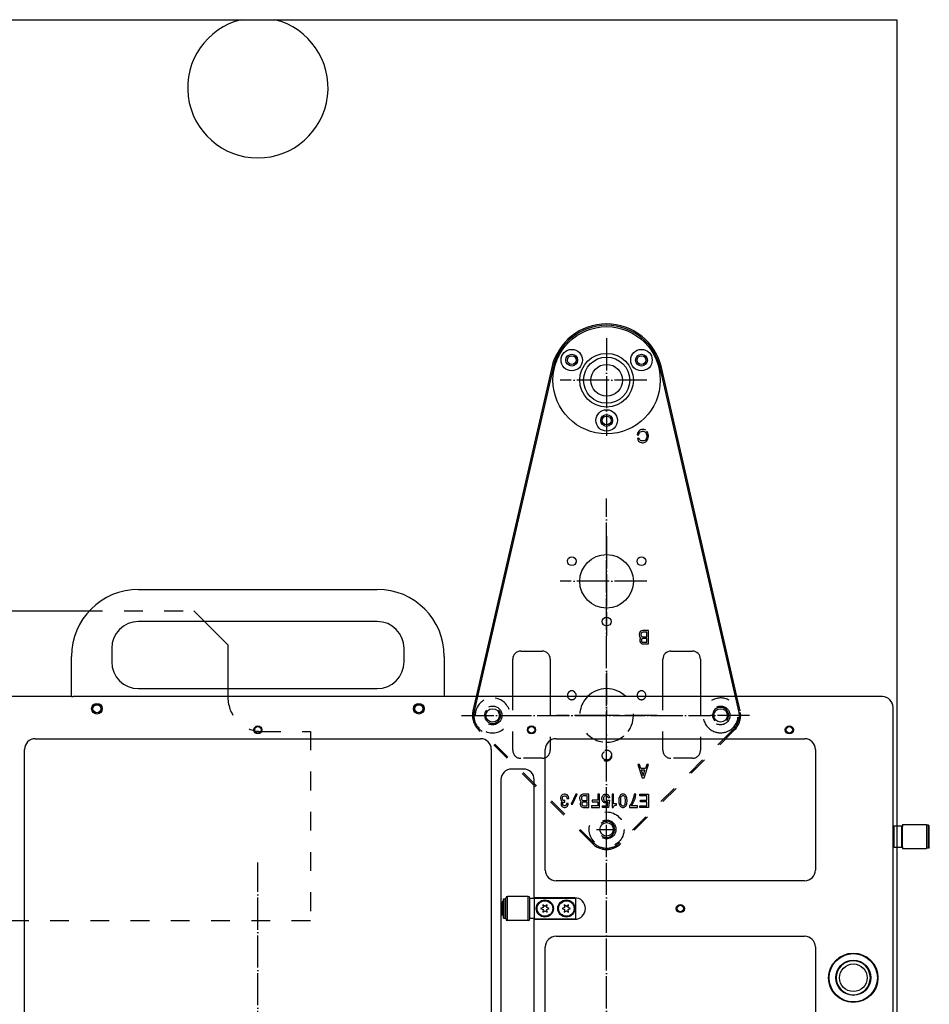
# Model space of a CAD drawing. Extents: x -1809 to 6113, y -4129 to 1471.
# Tile 145 of 197: x 2513 to 2852, y -1637 to -1269. Entities that reach past the tile are written whole.
import ezdxf

# ---------------------------------------------------------------- set-up
doc = ezdxf.new("R2010")
doc.units = 0
doc.linetypes.add('DASHED', pattern=[15, 7, -8])
doc.linetypes.add('DOT_CENTER', pattern=[14, 12, -1, 0, -1])
doc.layers.get('0').update_dxf_attribs({"linetype": 'CONTINUOUS'})
doc.layers.add('1', color=7, linetype='CONTINUOUS')

# ---------------------------------------------------------------- blocks, each defined once
blk = doc.blocks.new('DUT_BOARD__462', base_point=(2809.88, -1537.57))
at = {"color": 1, "linetype": 'CONTINUOUS'}
for p, q in [((2519.06, -1537.57), (2685.06, -1537.57)), ((2713.2, -1537.57), (2805.88, -1537.57)), ((2515.06, -1660.23), (2515.06, -1541.57)), ((2689.06, -1541.57), (2689.06, -1660.23)), ((2709.2, -1586.57), (2709.2, -1541.57)), ((2809.88, -1541.57), (2809.88, -1586.57)), ((2805.88, -1590.57), (2713.2, -1590.57)), ((2713.2, -1611.23), (2805.88, -1611.23)), ((2709.2, -1660.23), (2709.2, -1615.23)), ((2809.88, -1615.23), (2809.88, -1660.23))]:
    blk.add_line(p, q, dxfattribs=at)
for centre, start, end in [((2519.06, -1541.57), 90, 180), ((2685.06, -1541.57), 0, 90), ((2713.2, -1541.57), 90, 180), ((2805.88, -1541.57), 0, 90), ((2713.2, -1586.57), 180, -90), ((2805.88, -1586.57), -90, 0), ((2713.2, -1615.23), 90, 180), ((2805.88, -1615.23), 0, 90)]:
    blk.add_arc(centre, 4, start, end, dxfattribs=at)
blk = doc.blocks.new('0515-2043_M4X8_4__464', base_point=(2664.06, -1524.38))
at = {"color": 1, "linetype": 'CONTINUOUS'}
for radius in [2, 1.5]:
    blk.add_circle((2662.06, -1526.38), radius, dxfattribs=at)
blk = doc.blocks.new('0515-2043_M4X8_1__465', base_point=(2544.06, -1524.38))
at = {"color": 1, "linetype": 'CONTINUOUS'}
for radius in [2, 1.5]:
    blk.add_circle((2542.06, -1526.38), radius, dxfattribs=at)
blk = doc.blocks.new('24991-0S112_1__468', base_point=(2671.56, -1481.88))
at = {"color": 1, "linetype": 'CONTINUOUS'}
for p, q in [((2557.56, -1481.88), (2646.56, -1481.88)), ((2646.56, -1493.88), (2557.56, -1493.88)), ((2547.56, -1503.88), (2547.56, -1508.88)), ((2656.56, -1508.88), (2656.56, -1503.88)), ((2532.56, -1521.88), (2532.56, -1506.88)), ((2671.56, -1506.88), (2671.56, -1521.88)), ((2557.56, -1518.88), (2646.56, -1518.88)), ((2532.56, -1521.88), (2533.16, -1521.88)), ((2671.56, -1521.88), (2670.96, -1521.88))]:
    blk.add_line(p, q, dxfattribs=at)
for centre, radius, start, end in [((2557.56, -1506.88), 25, 90, 180), ((2646.56, -1506.88), 25, 0, 90), ((2557.56, -1503.88), 10, 90, 180), ((2646.56, -1503.88), 10, 0, 90), ((2557.56, -1508.88), 10, 180, -90), ((2646.56, -1508.88), 10, -90, 0)]:
    blk.add_arc(centre, radius, start, end, dxfattribs=at)
blk = doc.blocks.new('STIFF_HANDLES__469', base_point=(2671.56, -1481.88))
for name, p in [('24991-0S112_1__468', (2671.56, -1481.88)), ('0515-2043_M4X8_1__465', (2544.06, -1524.38)), ('0515-2043_M4X8_4__464', (2664.06, -1524.38))]:
    blk.add_blockref(name, p)
blk = doc.blocks.new('6960-0041-0_4__475', base_point=(2830.38, -1620.38))
at = {"color": 1, "linetype": 'CONTINUOUS'}
blk.add_circle((2824.03, -1626.73), 5.15, dxfattribs=at)
for start, end in [(90, -90), (-90, 90)]:
    blk.add_arc((2824.03, -1626.73), 6.35, start, end, dxfattribs=at)
blk = doc.blocks.new('HOLEPLUGS__478', base_point=(2830.38, -1546.72))
blk.add_blockref('6960-0041-0_4__475', (2830.38, -1620.38))
blk = doc.blocks.new('0515-2034_M3X12_11__485', base_point=(2711.96, -1598))
at = {"color": 1, "linetype": 'CONTINUOUS'}
for p, q in [((2708.37, -1600.5), (2707.46, -1600.9)), ((2707.46, -1600.9), (2708.37, -1601.3)), ((2709.06, -1600.1), (2708.26, -1599.51)), ((2708.26, -1599.51), (2708.37, -1600.5)), ((2709.86, -1599.51), (2709.06, -1600.1)), ((2709.75, -1600.5), (2709.86, -1599.51)), ((2710.66, -1600.9), (2709.75, -1600.5)), ((2709.75, -1601.3), (2710.66, -1600.9)), ((2708.37, -1601.3), (2708.26, -1602.28)), ((2708.26, -1602.28), (2709.06, -1601.7)), ((2709.06, -1601.7), (2709.86, -1602.28)), ((2709.86, -1602.28), (2709.75, -1601.3))]:
    blk.add_line(p, q, dxfattribs=at)
blk.add_circle((2709.06, -1600.9), 2.9, dxfattribs=at)
blk = doc.blocks.new('0515-2034_M3X12_12__486', base_point=(2719.96, -1598))
at = {"color": 1, "linetype": 'CONTINUOUS'}
for p, q in [((2716.37, -1600.5), (2715.46, -1600.9)), ((2715.46, -1600.9), (2716.37, -1601.3)), ((2717.06, -1600.1), (2716.26, -1599.51)), ((2716.26, -1599.51), (2716.37, -1600.5)), ((2717.86, -1599.51), (2717.06, -1600.1)), ((2717.75, -1600.5), (2717.86, -1599.51)), ((2718.66, -1600.9), (2717.75, -1600.5)), ((2717.75, -1601.3), (2718.66, -1600.9)), ((2716.37, -1601.3), (2716.26, -1602.28)), ((2716.26, -1602.28), (2717.06, -1601.7)), ((2717.06, -1601.7), (2717.86, -1602.28)), ((2717.86, -1602.28), (2717.75, -1601.3))]:
    blk.add_line(p, q, dxfattribs=at)
blk.add_circle((2717.06, -1600.9), 2.9, dxfattribs=at)
blk = doc.blocks.new('SCREWSET_STIFFENER__499', base_point=(2719.96, -1598))
for name, p in [('0515-2034_M3X12_11__485', (2711.96, -1598)), ('0515-2034_M3X12_12__486', (2719.96, -1598))]:
    blk.add_blockref(name, p)
blk = doc.blocks.new('24791-0S111__513', base_point=(2842.36, -1570.07))
at = {"color": 1, "linetype": 'CONTINUOUS'}
for p, q in [((2839.06, -1570.27), (2839.26, -1570.07)), ((2839.06, -1574.07), (2839.06, -1570.27)), ((2839.26, -1570.07), (2842.16, -1570.07)), ((2839.26, -1574.07), (2839.26, -1570.07)), ((2842.16, -1574.07), (2842.16, -1570.07)), ((2842.36, -1570.27), (2842.16, -1570.07)), ((2842.36, -1574.07), (2842.36, -1570.27)), ((2839.06, -1577.87), (2839.06, -1574.07)), ((2839.26, -1578.07), (2839.26, -1574.07)), ((2842.16, -1578.07), (2842.16, -1574.07)), ((2842.36, -1577.87), (2842.36, -1574.07)), ((2839.06, -1577.87), (2839.26, -1578.07)), ((2839.26, -1578.07), (2842.16, -1578.07)), ((2842.36, -1577.87), (2842.16, -1578.07))]:
    blk.add_line(p, q, dxfattribs=at)
blk = doc.blocks.new('E2812-23753-0__514', base_point=(2852.36, -1569.77))
at = {"color": 1, "linetype": 'CONTINUOUS'}
for p, q in [((2838.86, -1571.57), (2839.06, -1571.57)), ((2851.36, -1569.77), (2851.36, -1571.57)), ((2852.06, -1569.77), (2851.36, -1569.77)), ((2851.36, -1571.57), (2851.36, -1576.57)), ((2852.06, -1578.37), (2852.06, -1569.77)), ((2852.36, -1570.07), (2852.06, -1569.77)), ((2852.36, -1578.07), (2852.36, -1570.07)), ((2838.86, -1576.57), (2839.06, -1576.57)), ((2851.36, -1576.57), (2851.36, -1578.37)), ((2852.06, -1578.37), (2851.36, -1578.37)), ((2852.36, -1578.07), (2852.06, -1578.37))]:
    blk.add_line(p, q, dxfattribs=at)
blk = doc.blocks.new('BEARING_HK0509__515', base_point=(2851.36, -1569.57))
at = {"color": 1, "linetype": 'CONTINUOUS'}
for p, q in [((2842.36, -1569.57), (2842.36, -1570.27)), ((2842.36, -1569.57), (2851.36, -1569.57)), ((2842.36, -1574.07), (2842.36, -1570.27)), ((2851.36, -1569.57), (2851.36, -1569.77)), ((2851.36, -1569.77), (2851.36, -1571.57)), ((2851.36, -1571.57), (2851.36, -1576.57)), ((2842.36, -1577.87), (2842.36, -1574.07)), ((2842.36, -1577.87), (2842.36, -1578.57)), ((2842.36, -1578.57), (2851.36, -1578.57)), ((2851.36, -1576.57), (2851.36, -1578.37)), ((2851.36, -1578.37), (2851.36, -1578.57))]:
    blk.add_line(p, q, dxfattribs=at)
blk = doc.blocks.new('BEARING_ASSY1_6__516', base_point=(2852.36, -1569.57))
for name, p in [('E2812-23753-0__514', (2852.36, -1569.77)), ('24791-0S111__513', (2842.36, -1570.07)), ('BEARING_HK0509__515', (2851.36, -1569.57))]:
    blk.add_blockref(name, p)
blk = doc.blocks.new('BEARING_HK0509__529', base_point=(2703.46, -1596.4))
at = {"color": 1, "linetype": 'CONTINUOUS'}
for p, q in [((2694.46, -1604.8), (2694.46, -1597)), ((2702.86, -1596.4), (2695.06, -1596.4)), ((2695.06, -1605.4), (2695.06, -1596.4)), ((2702.86, -1605.4), (2702.86, -1596.4)), ((2703.46, -1597.2), (2703.46, -1597)), ((2703.46, -1598.4), (2703.46, -1597.2)), ((2703.46, -1603.4), (2703.46, -1598.4)), ((2703.46, -1604.6), (2703.46, -1603.4)), ((2703.46, -1604.8), (2703.46, -1604.6)), ((2702.86, -1605.4), (2695.06, -1605.4))]:
    blk.add_line(p, q, dxfattribs=at)
for centre, start, end in [((2695.06, -1597), 90, 180), ((2702.86, -1597), 0, 90), ((2695.06, -1604.8), 180, -90), ((2702.86, -1604.8), -90, 0)]:
    blk.add_arc(centre, 0.6, start, end, dxfattribs=at)
blk = doc.blocks.new('23796-0S111__530', base_point=(2720.56, -1597.1))
at = {"color": 1, "linetype": 'CONTINUOUS'}
for p, q in [((2703.46, -1598.4), (2703.46, -1597.2)), ((2705.06, -1597.2), (2703.46, -1597.2)), ((2705.06, -1597.1), (2705.06, -1597.2)), ((2705.06, -1597.1), (2720.56, -1597.1)), ((2705.06, -1597.2), (2705.06, -1604.6)), ((2720.56, -1604.7), (2720.56, -1597.1)), ((2692.96, -1598.6), (2693.16, -1598.4)), ((2692.96, -1598.6), (2692.96, -1603.2)), ((2693.56, -1598.4), (2693.16, -1598.4)), ((2693.16, -1600.9), (2693.16, -1598.4)), ((2693.16, -1603.4), (2693.16, -1600.9)), ((2693.56, -1599.3), (2693.56, -1598.4)), ((2693.56, -1600.9), (2693.56, -1599.3)), ((2693.56, -1599.3), (2693.66, -1599.3)), ((2693.56, -1602.5), (2693.56, -1600.9)), ((2694.46, -1598.4), (2694.26, -1598.4)), ((2694.26, -1599.3), (2694.26, -1598.4)), ((2694.26, -1600.9), (2694.26, -1599.3)), ((2694.26, -1602.5), (2694.26, -1600.9)), ((2703.46, -1603.4), (2703.46, -1598.4)), ((2692.96, -1603.2), (2693.16, -1603.4)), ((2693.56, -1603.4), (2693.16, -1603.4)), ((2693.56, -1603.4), (2693.56, -1602.5)), ((2693.56, -1602.5), (2693.66, -1602.5)), ((2694.26, -1603.4), (2694.26, -1602.5)), ((2694.46, -1603.4), (2694.26, -1603.4)), ((2703.46, -1604.6), (2703.46, -1603.4)), ((2705.06, -1604.6), (2703.46, -1604.6)), ((2705.06, -1604.6), (2705.06, -1604.7)), ((2705.06, -1604.7), (2720.56, -1604.7))]:
    blk.add_line(p, q, dxfattribs=at)
for centre in [(2709.06, -1600.9), (2717.06, -1600.9)]:
    blk.add_circle(centre, 3.2, dxfattribs=at)
blk = doc.blocks.new('WASHER1__531', base_point=(2694.26, -1597.25))
at = {"color": 1, "linetype": 'CONTINUOUS'}
for p, q in [((2693.66, -1597.25), (2694.26, -1597.25)), ((2693.66, -1604.55), (2693.66, -1597.25)), ((2694.26, -1598.4), (2694.26, -1597.25)), ((2694.26, -1599.3), (2694.26, -1598.4)), ((2694.26, -1600.9), (2694.26, -1599.3)), ((2694.26, -1602.5), (2694.26, -1600.9)), ((2693.66, -1604.55), (2694.26, -1604.55)), ((2694.26, -1603.4), (2694.26, -1602.5)), ((2694.26, -1604.55), (2694.26, -1603.4))]:
    blk.add_line(p, q, dxfattribs=at)
blk = doc.blocks.new('BEARING_ASSY2_7__532', base_point=(2720.56, -1596.4))
for name, p in [('23796-0S111__530', (2720.56, -1597.1)), ('WASHER1__531', (2694.26, -1597.25)), ('BEARING_HK0509__529', (2703.46, -1596.4))]:
    blk.add_blockref(name, p)
blk = doc.blocks.new('BEARINGS__569', base_point=(2852.36, -1569.57))
for name, p in [('BEARING_ASSY1_6__516', (2852.36, -1569.57)), ('BEARING_ASSY2_7__532', (2720.56, -1596.4))]:
    blk.add_blockref(name, p)
blk = doc.blocks.new('SMALLPARTS__570', base_point=(2852.36, -1481.88))
for name, p in [('STIFF_HANDLES__469', (2671.56, -1481.88)), ('HOLEPLUGS__478', (2830.38, -1546.72)), ('BEARINGS__569', (2852.36, -1569.57)), ('SCREWSET_STIFFENER__499', (2719.96, -1598))]:
    blk.add_blockref(name, p)
blk = doc.blocks.new('E7018-24101__571', base_point=(2838.86, -1521.88))
at = {"color": 1, "linetype": 'CONTINUOUS'}
for p, q in [((2532.56, -1521.88), (2369.26, -1521.88)), ((2532.56, -1521.88), (2533.16, -1521.88)), ((2670.96, -1521.88), (2533.16, -1521.88)), ((2671.56, -1521.88), (2670.96, -1521.88)), ((2834.86, -1521.88), (2671.56, -1521.88)), ((2838.86, -2117.88), (2838.86, -1525.88)), ((2519.06, -1537.57), (2685.06, -1537.57)), ((2713.2, -1537.57), (2805.88, -1537.57)), ((2515.06, -1660.23), (2515.06, -1541.57)), ((2689.06, -1541.57), (2689.06, -1660.23)), ((2709.2, -1586.57), (2709.2, -1541.57)), ((2809.88, -1541.57), (2809.88, -1586.57)), ((2701.06, -1548.9), (2696.66, -1548.9)), ((2692.66, -1552.9), (2692.66, -1648.9)), ((2705.06, -1596.9), (2705.06, -1552.9)), ((2805.88, -1590.57), (2713.2, -1590.57)), ((2720.16, -1596.9), (2705.06, -1596.9)), ((2705.06, -1596.9), (2705.06, -1597.1)), ((2705.06, -1597.1), (2705.06, -1597.2)), ((2705.06, -1597.2), (2705.06, -1604.6)), ((2705.06, -1604.6), (2705.06, -1604.7)), ((2705.06, -1604.7), (2705.06, -1604.9)), ((2705.06, -1604.9), (2720.16, -1604.9)), ((2705.06, -1648.9), (2705.06, -1604.9)), ((2713.2, -1611.23), (2805.88, -1611.23)), ((2709.2, -1660.23), (2709.2, -1615.23)), ((2809.88, -1615.23), (2809.88, -1660.23))]:
    blk.add_line(p, q, dxfattribs=at)
for centre, radius in [((2542.06, -1526.38), 2), ((2542.06, -1526.38), 1.6), ((2662.06, -1526.38), 2), ((2662.06, -1526.38), 1.6), ((2602.06, -1534.27), 1.5), ((2602.06, -1534.27), 1.2), ((2704.06, -1534.27), 1.5), ((2704.06, -1534.27), 1.2), ((2800.18, -1534.27), 1.5), ((2800.18, -1534.27), 1.2), ((2759.54, -1600.9), 1.5), ((2759.54, -1600.9), 1.2), ((2824.03, -1626.73), 9.2), ((2824.03, -1626.73), 9), ((2824.03, -1626.73), 6.55)]:
    blk.add_circle(centre, radius, dxfattribs=at)
for centre, radius, start, end in [((2834.86, -1525.88), 4, 0, 90), ((2519.06, -1541.57), 4, 90, 180), ((2685.06, -1541.57), 4, 0, 90), ((2713.2, -1541.57), 4, 90, 180), ((2805.88, -1541.57), 4, 0, 90), ((2696.66, -1552.9), 4, 90, 180), ((2701.06, -1552.9), 4, 0, 90), ((2713.2, -1586.57), 4, 180, -90), ((2805.88, -1586.57), 4, -90, 0), ((2720.16, -1600.9), 4, -90, 90), ((2713.2, -1615.23), 4, 90, 180), ((2805.88, -1615.23), 4, 0, 90), ((2824.03, -1626.73), 6.35, 90, -90), ((2824.03, -1626.73), 6.35, -90, 90)]:
    blk.add_arc(centre, radius, start, end, dxfattribs=at)
blk = doc.blocks.new('E7018-64101__572', base_point=(2852.36, -1481.88))
for name, p in [('SMALLPARTS__570', (2852.36, -1481.88)), ('E7018-24101__571', (2838.86, -1521.88))]:
    blk.add_blockref(name, p)
blk = doc.blocks.new('STIFF_ASSY_DUTBD__573', base_point=(2852.36, -1481.88))
for name, p in [('E7018-64101__572', (2852.36, -1481.88)), ('DUT_BOARD__462', (2809.88, -1537.57))]:
    blk.add_blockref(name, p)
blk = doc.blocks.new('A1__574', base_point=(2852.36, -1481.88))
blk.add_blockref('STIFF_ASSY_DUTBD__573', (2852.36, -1481.88))
blk = doc.blocks.new('FRONT1__575', base_point=(2852.36, -1481.88))
blk.add_blockref('A1__574', (2852.36, -1481.88))
blk = doc.blocks.new('L1__576', base_point=(2852.36, -1481.88))
blk.add_blockref('FRONT1__575', (2852.36, -1481.88))
blk = doc.blocks.new('PIN__632', base_point=(2712.06, -1383.88))
at = {"layer": '1', "color": 4, "linetype": 'CONTINUOUS'}
for centre, radius in [((2732.06, -1403.88), 20), ((2719.07, -1396.38), 4), ((2719.07, -1396.38), 2.2), ((2732.06, -1403.88), 10), ((2732.06, -1403.88), 8.6), ((2745.05, -1396.38), 4), ((2745.05, -1396.38), 2.2), ((2732.06, -1403.88), 5.9), ((2732.06, -1418.88), 4), ((2732.06, -1418.88), 2.2)]:
    blk.add_circle(centre, radius, dxfattribs=at)
blk = doc.blocks.new('E7015-23252__633', base_point=(2782.06, -1382.88))
at = {"layer": '1', "color": 6, "linetype": 'DOT_CENTER'}
for p, q in [((2732.06, -1388.25), (2732.06, -1424.68)), ((2747.06, -1403.88), (2714.69, -1403.88)), ((2732.06, -1462.06), (2732.06, -1499.26)), ((2747.06, -1478.88), (2714.69, -1478.88)), ((2732.06, -1512.82), (2732.06, -1528.88)), ((2732.06, -1528.88), (2713.43, -1528.88)), ((2732.06, -1549.07), (2732.06, -1528.88)), ((2750.91, -1528.88), (2732.06, -1528.88))]:
    blk.add_line(p, q, dxfattribs=at)
at = {"layer": '1', "color": 6, "linetype": 'CONTINUOUS'}
for p, q in [((2711.59, -1399.19), (2683.47, -1521.88)), ((2712.08, -1399.3), (2683.98, -1521.88)), ((2780.14, -1521.88), (2752.04, -1399.3)), ((2780.65, -1521.88), (2752.53, -1399.19)), ((2743.61, -1423.58), (2743.44, -1424.2)), ((2743.44, -1424.2), (2744.06, -1424.2)), ((2743.78, -1423.2), (2743.61, -1423.58)), ((2744.06, -1422.83), (2743.78, -1423.2)), ((2744.4, -1422.52), (2744.06, -1422.83)), ((2744.06, -1424.2), (2744.17, -1423.7)), ((2744.17, -1423.7), (2744.34, -1423.39)), ((2744.34, -1423.39), (2744.51, -1423.2)), ((2744.62, -1422.39), (2744.4, -1422.52)), ((2744.51, -1423.2), (2744.68, -1423.08)), ((2745.02, -1422.27), (2744.62, -1422.39)), ((2744.68, -1423.08), (2745.02, -1422.95)), ((2745.35, -1422.2), (2745.02, -1422.27)), ((2745.02, -1422.95), (2745.35, -1422.89)), ((2745.69, -1422.2), (2745.35, -1422.2)), ((2745.35, -1422.89), (2745.69, -1422.89)), ((2746.03, -1422.27), (2745.69, -1422.2)), ((2745.69, -1422.89), (2746.03, -1422.95)), ((2746.42, -1422.39), (2746.03, -1422.27)), ((2746.03, -1422.95), (2746.37, -1423.08)), ((2746.37, -1423.08), (2746.54, -1423.2)), ((2746.65, -1422.52), (2746.42, -1422.39)), ((2746.54, -1423.2), (2746.7, -1423.39)), ((2746.7, -1423.39), (2746.87, -1423.7)), ((2746.87, -1423.7), (2746.99, -1424.08)), ((2747.21, -1423.14), (2746.99, -1422.83)), ((2746.99, -1424.08), (2747.04, -1424.52)), ((2747.04, -1424.52), (2747.04, -1424.89)), ((2747.44, -1423.52), (2747.21, -1423.14)), ((2747.6, -1424.08), (2747.44, -1423.52)), ((2747.66, -1424.52), (2747.6, -1424.08)), ((2747.66, -1424.89), (2747.66, -1424.52)), ((2744.12, -1425.45), (2743.55, -1425.58)), ((2743.55, -1425.58), (2743.72, -1426.08)), ((2743.72, -1426.08), (2744, -1426.58)), ((2744, -1426.58), (2744.29, -1426.83)), ((2744.29, -1425.89), (2744.12, -1425.45)), ((2744.45, -1426.14), (2744.29, -1425.89)), ((2744.29, -1426.83), (2744.62, -1427.02)), ((2744.68, -1426.33), (2744.45, -1426.14)), ((2744.62, -1427.02), (2745.02, -1427.14)), ((2745.02, -1426.45), (2744.68, -1426.33)), ((2745.35, -1426.52), (2745.02, -1426.45)), ((2745.02, -1427.14), (2745.35, -1427.2)), ((2745.69, -1426.52), (2745.35, -1426.52)), ((2745.35, -1427.2), (2745.69, -1427.2)), ((2746.03, -1426.45), (2745.69, -1426.52)), ((2745.69, -1427.2), (2746.03, -1427.14)), ((2746.37, -1426.33), (2746.03, -1426.45)), ((2746.03, -1427.14), (2746.42, -1427.02)), ((2746.54, -1426.2), (2746.37, -1426.33)), ((2746.42, -1427.02), (2746.65, -1426.89)), ((2746.7, -1426.02), (2746.54, -1426.2)), ((2746.65, -1426.89), (2746.99, -1426.58)), ((2746.87, -1425.7), (2746.7, -1426.02)), ((2746.99, -1425.33), (2746.87, -1425.7)), ((2747.04, -1424.89), (2746.99, -1425.33)), ((2746.99, -1426.58), (2747.21, -1426.27)), ((2747.21, -1426.27), (2747.44, -1425.89)), ((2747.44, -1425.89), (2747.6, -1425.33)), ((2747.6, -1425.33), (2747.66, -1424.89)), ((2744.29, -1498.14), (2744.17, -1498.58)), ((2744.45, -1497.83), (2744.29, -1498.14)), ((2744.74, -1497.52), (2744.45, -1497.83)), ((2745.07, -1497.33), (2744.74, -1497.52)), ((2745.07, -1498.14), (2744.9, -1498.39)), ((2745.52, -1497.2), (2745.07, -1497.33)), ((2745.3, -1497.95), (2745.07, -1498.14)), ((2745.58, -1497.89), (2745.3, -1497.95)), ((2747.66, -1497.2), (2745.52, -1497.2)), ((2747.04, -1497.89), (2745.58, -1497.89)), ((2747.04, -1499.64), (2747.04, -1497.89)), ((2747.66, -1502.2), (2747.66, -1497.2)), ((2744.17, -1498.58), (2744.17, -1498.89)), ((2744.17, -1498.89), (2744.29, -1499.33)), ((2744.29, -1499.33), (2744.51, -1499.7)), ((2744.45, -1500.45), (2744.4, -1500.77)), ((2744.4, -1500.77), (2744.4, -1501.02)), ((2744.4, -1501.02), (2744.45, -1501.33)), ((2744.68, -1500.08), (2744.45, -1500.45)), ((2744.45, -1501.33), (2744.68, -1501.7)), ((2744.51, -1499.7), (2744.79, -1499.95)), ((2744.79, -1499.95), (2744.68, -1500.08)), ((2744.68, -1501.7), (2744.9, -1501.95)), ((2744.9, -1498.39), (2744.85, -1498.64)), ((2744.85, -1498.64), (2744.85, -1498.89)), ((2744.85, -1498.89), (2744.9, -1499.14)), ((2744.9, -1499.14), (2745.07, -1499.39)), ((2745.07, -1500.58), (2745.02, -1500.77)), ((2745.02, -1500.77), (2745.02, -1501.02)), ((2745.02, -1501.02), (2745.07, -1501.2)), ((2745.07, -1499.39), (2745.3, -1499.58)), ((2745.19, -1500.39), (2745.07, -1500.58)), ((2745.07, -1501.2), (2745.19, -1501.39)), ((2745.35, -1500.27), (2745.19, -1500.39)), ((2745.19, -1501.39), (2745.35, -1501.52)), ((2745.3, -1499.58), (2745.58, -1499.64)), ((2745.58, -1500.2), (2745.35, -1500.27)), ((2745.35, -1501.52), (2745.58, -1501.58)), ((2745.58, -1499.64), (2747.04, -1499.64)), ((2747.04, -1500.2), (2745.58, -1500.2)), ((2745.58, -1501.58), (2747.04, -1501.58)), ((2747.04, -1501.58), (2747.04, -1500.2)), ((2700.06, -1504.88), (2708.06, -1504.88)), ((2744.9, -1501.95), (2745.24, -1502.14)), ((2745.24, -1502.14), (2745.52, -1502.2)), ((2745.52, -1502.2), (2747.66, -1502.2)), ((2756.06, -1504.88), (2764.06, -1504.88)), ((2697.06, -1521.88), (2697.06, -1507.88)), ((2711.06, -1507.88), (2711.06, -1521.88)), ((2753.06, -1521.88), (2753.06, -1507.88)), ((2767.06, -1507.88), (2767.06, -1521.88))]:
    blk.add_line(p, q, dxfattribs=at)
at = {"layer": '1', "color": 6, "linetype": 'DASHED'}
for p, q in [((2683.47, -1521.88), (2682.25, -1527.2)), ((2683.98, -1521.88), (2682.74, -1527.32)), ((2697.06, -1541.88), (2697.06, -1521.88)), ((2711.06, -1521.88), (2711.06, -1541.88)), ((2753.06, -1541.88), (2753.06, -1521.88)), ((2767.06, -1521.88), (2767.06, -1541.88)), ((2781.38, -1527.32), (2780.14, -1521.88)), ((2781.87, -1527.2), (2780.65, -1521.88)), ((2684.95, -1534.88), (2684.26, -1534.18)), ((2685.66, -1534.88), (2684.61, -1533.83)), ((2779.51, -1533.83), (2778.46, -1534.88)), ((2779.86, -1534.18), (2779.17, -1534.88)), ((2726.76, -1576.68), (2684.95, -1534.88)), ((2727.11, -1576.33), (2685.66, -1534.88)), ((2778.46, -1534.88), (2737.01, -1576.33)), ((2779.17, -1534.88), (2737.36, -1576.68)), ((2708.06, -1544.88), (2700.06, -1544.88)), ((2764.06, -1544.88), (2756.06, -1544.88)), ((2744.34, -1547.2), (2743.72, -1547.2)), ((2743.72, -1547.2), (2745.35, -1552.2)), ((2744.85, -1548.7), (2744.34, -1547.2)), ((2746.54, -1548.7), (2744.85, -1548.7)), ((2746.37, -1549.33), (2744.96, -1549.33)), ((2744.96, -1549.33), (2745.69, -1551.33)), ((2745.69, -1551.33), (2746.37, -1549.33)), ((2746.03, -1552.2), (2747.66, -1547.2)), ((2747.04, -1547.2), (2746.54, -1548.7)), ((2747.66, -1547.2), (2747.04, -1547.2)), ((2745.35, -1552.2), (2746.03, -1552.2)), ((2715.01, -1559.14), (2714.9, -1559.58)), ((2714.9, -1559.58), (2714.9, -1559.89)), ((2714.9, -1559.89), (2715.01, -1560.33)), ((2715.18, -1558.83), (2715.01, -1559.14)), ((2715.01, -1560.33), (2715.24, -1560.7)), ((2715.46, -1558.52), (2715.18, -1558.83)), ((2715.8, -1558.33), (2715.46, -1558.52)), ((2715.58, -1559.64), (2715.63, -1559.39)), ((2715.58, -1559.89), (2715.58, -1559.64)), ((2715.63, -1560.14), (2715.58, -1559.89)), ((2715.63, -1559.39), (2715.8, -1559.14)), ((2715.8, -1560.39), (2715.63, -1560.14)), ((2716.25, -1558.2), (2715.8, -1558.33)), ((2715.8, -1559.14), (2716.03, -1558.95)), ((2716.03, -1560.58), (2715.8, -1560.39)), ((2716.03, -1558.95), (2716.31, -1558.89)), ((2716.59, -1558.2), (2716.25, -1558.2)), ((2716.31, -1558.89), (2716.53, -1558.89)), ((2716.53, -1558.89), (2716.81, -1558.95)), ((2717.04, -1558.33), (2716.59, -1558.2)), ((2716.81, -1558.95), (2717.04, -1559.14)), ((2717.38, -1558.52), (2717.04, -1558.33)), ((2717.04, -1559.14), (2717.21, -1559.39)), ((2717.21, -1559.39), (2717.26, -1559.64)), ((2717.26, -1559.64), (2717.26, -1559.89)), ((2717.26, -1559.89), (2717.94, -1559.89)), ((2717.66, -1558.83), (2717.38, -1558.52)), ((2717.83, -1559.14), (2717.66, -1558.83)), ((2717.94, -1559.58), (2717.83, -1559.14)), ((2717.94, -1559.89), (2717.94, -1559.58)), ((2720.53, -1558.2), (2718.84, -1561.95)), ((2719.4, -1561.95), (2721.09, -1558.2)), ((2721.09, -1558.2), (2720.53, -1558.2)), ((2722.1, -1559.14), (2721.99, -1559.58)), ((2721.99, -1559.58), (2721.99, -1559.89)), ((2721.99, -1559.89), (2722.1, -1560.33)), ((2722.27, -1558.83), (2722.1, -1559.14)), ((2722.1, -1560.33), (2722.33, -1560.7)), ((2722.55, -1558.52), (2722.27, -1558.83)), ((2722.89, -1558.33), (2722.55, -1558.52)), ((2722.72, -1559.39), (2722.66, -1559.64)), ((2722.66, -1559.64), (2722.66, -1559.89)), ((2722.66, -1559.89), (2722.72, -1560.14)), ((2722.89, -1559.14), (2722.72, -1559.39)), ((2722.72, -1560.14), (2722.89, -1560.39)), ((2723.34, -1558.2), (2722.89, -1558.33)), ((2723.11, -1558.95), (2722.89, -1559.14)), ((2722.89, -1560.39), (2723.11, -1560.58)), ((2723.4, -1558.89), (2723.11, -1558.95)), ((2725.48, -1558.2), (2723.34, -1558.2)), ((2724.86, -1558.89), (2723.4, -1558.89)), ((2724.86, -1560.64), (2724.86, -1558.89)), ((2725.48, -1563.2), (2725.48, -1558.2)), ((2728.8, -1560.45), (2726.71, -1560.45)), ((2726.71, -1560.45), (2726.71, -1561.08)), ((2728.8, -1558.2), (2728.8, -1560.45)), ((2729.41, -1558.2), (2728.8, -1558.2)), ((2729.41, -1563.2), (2729.41, -1558.2)), ((2730.31, -1559.58), (2730.43, -1559.2)), ((2730.31, -1560.08), (2730.31, -1559.58)), ((2730.43, -1560.45), (2730.31, -1560.08)), ((2730.43, -1559.2), (2730.54, -1558.95)), ((2730.54, -1560.7), (2730.43, -1560.45)), ((2730.54, -1558.95), (2730.71, -1558.7)), ((2730.71, -1558.7), (2730.88, -1558.52)), ((2730.88, -1558.52), (2731.05, -1558.39)), ((2730.99, -1559.33), (2730.88, -1559.64)), ((2730.88, -1559.64), (2730.88, -1560.14)), ((2730.88, -1560.14), (2730.99, -1560.45)), ((2731.1, -1559.14), (2730.99, -1559.33)), ((2730.99, -1560.45), (2731.1, -1560.64)), ((2731.05, -1558.39), (2731.33, -1558.27)), ((2731.33, -1558.95), (2731.1, -1559.14)), ((2731.33, -1558.27), (2731.61, -1558.2)), ((2731.61, -1558.83), (2731.33, -1558.95)), ((2731.61, -1558.2), (2731.89, -1558.2)), ((2731.89, -1558.83), (2731.61, -1558.83)), ((2731.89, -1558.2), (2732.17, -1558.27)), ((2732.17, -1558.95), (2731.89, -1558.83)), ((2732.17, -1558.27), (2732.45, -1558.39)), ((2732.4, -1559.14), (2732.17, -1558.95)), ((2732.51, -1559.33), (2732.4, -1559.14)), ((2732.45, -1558.39), (2732.62, -1558.52)), ((2732.45, -1560.64), (2732.56, -1560.45)), ((2732.62, -1559.64), (2732.51, -1559.33)), ((2732.56, -1560.45), (2733.13, -1560.45)), ((2732.62, -1558.52), (2732.79, -1558.7)), ((2733.18, -1559.58), (2732.62, -1559.64)), ((2732.79, -1558.7), (2732.96, -1558.95)), ((2733.13, -1560.45), (2732.79, -1563.2)), ((2732.96, -1558.95), (2733.07, -1559.2)), ((2733.07, -1559.2), (2733.18, -1559.58)), ((2734.08, -1558.2), (2734.08, -1563.2)), ((2734.65, -1558.2), (2734.08, -1558.2)), ((2734.65, -1561.83), (2734.65, -1558.2)), ((2736.67, -1559.89), (2736.61, -1560.45)), ((2736.61, -1560.45), (2736.61, -1560.95)), ((2736.73, -1559.52), (2736.67, -1559.89)), ((2736.84, -1559.2), (2736.73, -1559.52)), ((2736.95, -1558.95), (2736.84, -1559.2)), ((2737.12, -1558.7), (2736.95, -1558.95)), ((2737.29, -1558.52), (2737.12, -1558.7)), ((2737.29, -1559.64), (2737.23, -1560.33)), ((2737.23, -1560.33), (2737.23, -1561.08)), ((2737.46, -1558.39), (2737.29, -1558.52)), ((2737.4, -1559.33), (2737.29, -1559.64)), ((2737.51, -1559.14), (2737.4, -1559.33)), ((2737.74, -1558.27), (2737.46, -1558.39)), ((2737.74, -1558.95), (2737.51, -1559.14)), ((2737.96, -1558.2), (2737.74, -1558.27)), ((2737.96, -1558.83), (2737.74, -1558.95)), ((2738.36, -1558.2), (2737.96, -1558.2)), ((2738.36, -1558.83), (2737.96, -1558.83)), ((2738.58, -1558.27), (2738.36, -1558.2)), ((2738.58, -1558.95), (2738.36, -1558.83)), ((2738.86, -1558.39), (2738.58, -1558.27)), ((2738.81, -1559.14), (2738.58, -1558.95)), ((2738.92, -1559.33), (2738.81, -1559.14)), ((2739.03, -1558.52), (2738.86, -1558.39)), ((2739.03, -1559.64), (2738.92, -1559.33)), ((2739.2, -1558.7), (2739.03, -1558.52)), ((2739.09, -1560.33), (2739.03, -1559.64)), ((2739.09, -1561.08), (2739.09, -1560.33)), ((2739.37, -1558.95), (2739.2, -1558.7)), ((2739.48, -1559.2), (2739.37, -1558.95)), ((2739.6, -1559.52), (2739.48, -1559.2)), ((2739.65, -1559.89), (2739.6, -1559.52)), ((2739.71, -1560.45), (2739.65, -1559.89)), ((2739.71, -1560.95), (2739.71, -1560.45)), ((2742.01, -1559.89), (2741.73, -1560.64)), ((2742.18, -1559.14), (2742.01, -1559.89)), ((2742.3, -1558.2), (2742.18, -1559.14)), ((2742.97, -1558.2), (2742.3, -1558.2)), ((2742.35, -1560.7), (2742.58, -1560.14)), ((2742.58, -1560.14), (2742.86, -1559.2)), ((2742.86, -1559.2), (2742.97, -1558.2)), ((2744.43, -1558.2), (2747.7, -1558.2)), ((2744.43, -1558.83), (2744.43, -1558.2)), ((2747.08, -1558.83), (2744.43, -1558.83)), ((2744.71, -1561.08), (2744.71, -1560.45)), ((2744.71, -1560.45), (2747.08, -1560.45)), ((2747.08, -1560.45), (2747.08, -1558.83)), ((2747.7, -1558.2), (2747.7, -1563.2)), ((2715.18, -1561.45), (2715.13, -1561.77)), ((2715.13, -1561.77), (2715.13, -1562.02)), ((2715.13, -1562.02), (2715.18, -1562.33)), ((2715.41, -1561.08), (2715.18, -1561.45)), ((2715.18, -1562.33), (2715.41, -1562.7)), ((2715.24, -1560.7), (2715.52, -1560.95)), ((2715.52, -1560.95), (2715.41, -1561.08)), ((2715.41, -1562.7), (2715.63, -1562.95)), ((2715.63, -1562.95), (2715.97, -1563.14)), ((2715.75, -1561.77), (2715.8, -1561.58)), ((2715.75, -1562.02), (2715.75, -1561.77)), ((2715.8, -1562.2), (2715.75, -1562.02)), ((2715.8, -1561.58), (2715.91, -1561.39)), ((2715.91, -1562.39), (2715.8, -1562.2)), ((2715.91, -1561.39), (2716.08, -1561.27)), ((2716.08, -1562.52), (2715.91, -1562.39)), ((2715.97, -1563.14), (2716.25, -1563.2)), ((2716.31, -1560.64), (2716.03, -1560.58)), ((2716.08, -1561.27), (2716.31, -1561.2)), ((2716.31, -1562.58), (2716.08, -1562.52)), ((2716.25, -1563.2), (2716.59, -1563.2)), ((2716.53, -1560.64), (2716.31, -1560.64)), ((2716.31, -1561.2), (2716.53, -1561.2)), ((2716.53, -1562.58), (2716.31, -1562.58)), ((2716.53, -1561.2), (2716.53, -1560.64)), ((2716.76, -1562.52), (2716.53, -1562.58)), ((2716.59, -1563.2), (2716.87, -1563.14)), ((2716.93, -1562.39), (2716.76, -1562.52)), ((2716.87, -1563.14), (2717.21, -1562.95)), ((2717.04, -1562.2), (2716.93, -1562.39)), ((2717.1, -1562.02), (2717.04, -1562.2)), ((2717.71, -1561.77), (2717.1, -1561.77)), ((2717.1, -1561.77), (2717.1, -1562.02)), ((2717.21, -1562.95), (2717.43, -1562.7)), ((2717.43, -1562.7), (2717.66, -1562.33)), ((2717.66, -1562.33), (2717.71, -1562.02)), ((2717.71, -1562.02), (2717.71, -1561.77)), ((2718.84, -1561.95), (2719.4, -1561.95)), ((2722.27, -1561.45), (2722.21, -1561.77)), ((2722.21, -1561.77), (2722.21, -1562.02)), ((2722.21, -1562.02), (2722.27, -1562.33)), ((2722.5, -1561.08), (2722.27, -1561.45)), ((2722.27, -1562.33), (2722.5, -1562.7)), ((2722.33, -1560.7), (2722.61, -1560.95)), ((2722.61, -1560.95), (2722.5, -1561.08)), ((2722.5, -1562.7), (2722.72, -1562.95)), ((2722.72, -1562.95), (2723.06, -1563.14)), ((2722.89, -1561.58), (2722.83, -1561.77)), ((2722.83, -1561.77), (2722.83, -1562.02)), ((2722.83, -1562.02), (2722.89, -1562.2)), ((2723, -1561.39), (2722.89, -1561.58)), ((2722.89, -1562.2), (2723, -1562.39)), ((2723.17, -1561.27), (2723, -1561.39)), ((2723, -1562.39), (2723.17, -1562.52)), ((2723.06, -1563.14), (2723.34, -1563.2)), ((2723.11, -1560.58), (2723.4, -1560.64)), ((2723.4, -1561.2), (2723.17, -1561.27)), ((2723.17, -1562.52), (2723.4, -1562.58)), ((2723.34, -1563.2), (2725.48, -1563.2)), ((2723.4, -1560.64), (2724.86, -1560.64)), ((2724.86, -1561.2), (2723.4, -1561.2)), ((2723.4, -1562.58), (2724.86, -1562.58)), ((2724.86, -1562.58), (2724.86, -1561.2)), ((2728.8, -1562.58), (2726.38, -1562.58)), ((2726.38, -1562.58), (2726.38, -1563.2)), ((2726.38, -1563.2), (2729.41, -1563.2)), ((2726.71, -1561.08), (2728.8, -1561.08)), ((2728.8, -1561.08), (2728.8, -1562.58)), ((2730.48, -1563.2), (2730.48, -1562.58)), ((2730.48, -1562.58), (2732.34, -1562.58)), ((2732.79, -1563.2), (2730.48, -1563.2)), ((2730.71, -1560.95), (2730.54, -1560.7)), ((2730.88, -1561.14), (2730.71, -1560.95)), ((2731.05, -1561.33), (2730.88, -1561.14)), ((2731.33, -1561.45), (2731.05, -1561.33)), ((2731.1, -1560.64), (2731.33, -1560.83)), ((2731.33, -1560.83), (2731.61, -1560.95)), ((2731.61, -1561.52), (2731.33, -1561.45)), ((2731.61, -1560.95), (2731.89, -1560.95)), ((2731.89, -1561.52), (2731.61, -1561.52)), ((2731.89, -1560.95), (2732.23, -1560.83)), ((2732.23, -1561.39), (2731.89, -1561.52)), ((2732.23, -1560.83), (2732.45, -1560.64)), ((2732.51, -1561.2), (2732.23, -1561.39)), ((2732.34, -1562.58), (2732.51, -1561.2)), ((2734.08, -1563.2), (2734.53, -1563.2)), ((2734.53, -1563.2), (2734.59, -1563.02)), ((2734.59, -1563.02), (2734.76, -1562.77)), ((2735.71, -1561.83), (2734.65, -1561.83)), ((2734.76, -1562.77), (2734.93, -1562.58)), ((2734.93, -1562.58), (2735.15, -1562.45)), ((2735.15, -1562.45), (2735.32, -1562.39)), ((2735.32, -1562.39), (2735.6, -1562.33)), ((2735.6, -1562.33), (2735.71, -1562.33)), ((2735.71, -1562.33), (2735.71, -1561.83)), ((2736.61, -1560.95), (2736.67, -1561.52)), ((2736.67, -1561.52), (2736.73, -1561.89)), ((2736.73, -1561.89), (2736.84, -1562.2)), ((2736.84, -1562.2), (2736.95, -1562.45)), ((2736.95, -1562.45), (2737.12, -1562.7)), ((2737.12, -1562.7), (2737.29, -1562.89)), ((2737.23, -1561.08), (2737.29, -1561.77)), ((2737.29, -1561.77), (2737.4, -1562.08)), ((2737.29, -1562.89), (2737.46, -1563.02)), ((2737.4, -1562.08), (2737.51, -1562.27)), ((2737.46, -1563.02), (2737.74, -1563.14)), ((2737.51, -1562.27), (2737.74, -1562.45)), ((2737.74, -1562.45), (2737.96, -1562.58)), ((2737.74, -1563.14), (2737.96, -1563.2)), ((2737.96, -1562.58), (2738.36, -1562.58)), ((2737.96, -1563.2), (2738.36, -1563.2)), ((2738.36, -1562.58), (2738.58, -1562.45)), ((2738.36, -1563.2), (2738.58, -1563.14)), ((2738.58, -1562.45), (2738.81, -1562.27)), ((2738.58, -1563.14), (2738.86, -1563.02)), ((2738.81, -1562.27), (2738.92, -1562.08)), ((2738.86, -1563.02), (2739.03, -1562.89)), ((2738.92, -1562.08), (2739.03, -1561.77)), ((2739.03, -1561.77), (2739.09, -1561.08)), ((2739.03, -1562.89), (2739.2, -1562.7)), ((2739.2, -1562.7), (2739.37, -1562.45)), ((2739.37, -1562.45), (2739.48, -1562.2)), ((2739.48, -1562.2), (2739.6, -1561.89)), ((2739.6, -1561.89), (2739.65, -1561.52)), ((2739.65, -1561.52), (2739.71, -1560.95)), ((2741.28, -1561.58), (2740.61, -1562.64)), ((2740.61, -1562.64), (2740.61, -1563.2)), ((2740.61, -1563.2), (2743.53, -1563.2)), ((2741.73, -1560.64), (2741.28, -1561.58)), ((2741.28, -1562.58), (2742.01, -1561.45)), ((2743.53, -1562.58), (2741.28, -1562.58)), ((2742.01, -1561.45), (2742.35, -1560.7)), ((2743.53, -1563.2), (2743.53, -1562.58)), ((2744.49, -1563.2), (2744.49, -1562.58)), ((2744.49, -1562.58), (2747.08, -1562.58)), ((2747.7, -1563.2), (2744.49, -1563.2)), ((2747.08, -1561.08), (2744.71, -1561.08)), ((2747.08, -1562.58), (2747.08, -1561.08))]:
    blk.add_line(p, q, dxfattribs=at)
at = {"layer": '1', "color": 6, "linetype": 'CONTINUOUS'}
for centre, radius in [((2719.07, -1396.38), 1.65), ((2732.06, -1403.88), 10), ((2745.05, -1396.38), 1.65), ((2732.06, -1418.88), 1.65), ((2719.07, -1471.38), 1.65), ((2732.06, -1478.88), 10), ((2745.05, -1471.38), 1.65), ((2732.06, -1493.88), 1.65)]:
    blk.add_circle(centre, radius, dxfattribs=at)
at = {"layer": '1', "color": 6, "linetype": 'DASHED'}
for centre, radius in [((2689.56, -1528.88), 3.5), ((2774.56, -1528.88), 3.5), ((2732.06, -1543.88), 1.65), ((2732.06, -1571.38), 6.5), ((2732.06, -1571.38), 3.5)]:
    blk.add_circle(centre, radius, dxfattribs=at)
at = {"layer": '1', "color": 6, "linetype": 'CONTINUOUS'}
for centre, radius, start, end in [((2732.06, -1403.88), 21, 90, 167.0908), ((2732.06, -1403.88), 20.5, 90, 167.0908), ((2732.06, -1403.88), 21, 12.9092, 90), ((2732.06, -1403.88), 20.5, 12.9092, 90), ((2700.06, -1507.88), 3, 90, 180), ((2708.06, -1507.88), 3, 0, 90), ((2756.06, -1507.88), 3, 90, 180), ((2764.06, -1507.88), 3, 0, 90), ((2719.07, -1521.38), 1.65, 90, -162.3603), ((2719.07, -1521.38), 1.65, -17.6397, 90), ((2732.06, -1528.88), 10, 44.427, 135.573), ((2745.05, -1521.38), 1.65, 90, -162.3603), ((2745.05, -1521.38), 1.65, -17.6397, 90)]:
    blk.add_arc(centre, radius, start, end, dxfattribs=at)
at = {"layer": '1', "color": 6, "linetype": 'DASHED'}
for centre, radius, start, end in [((2689.56, -1528.88), 6.5, 120, -112.6199), ((2689.56, -1528.88), 6.5, -112.6199, 120), ((2719.07, -1521.38), 1.65, -162.3603, -17.6397), ((2732.06, -1528.88), 10, 135.573, -90), ((2732.06, -1528.88), 10, -36.8699, 44.427), ((2745.05, -1521.38), 1.65, -162.3603, -17.6397), ((2774.56, -1528.88), 6.5, 60, -112.6199), ((2774.56, -1528.88), 6.5, -67.3801, 60), ((2689.56, -1528.88), 7.5, 167.0908, 180), ((2689.56, -1528.88), 7, 167.0908, 180), ((2774.56, -1528.88), 7.5, -45, 12.9092), ((2774.56, -1528.88), 7, 0, 12.9092), ((2689.56, -1528.88), 7.5, 180, -135), ((2689.56, -1528.88), 7, 180, -135), ((2774.56, -1528.88), 7, -45, 0), ((2732.06, -1528.88), 10, -90, -36.8699), ((2774.56, -1528.88), 6.5, -112.6199, -67.3801), ((2700.06, -1541.88), 3, 180, -90), ((2708.06, -1541.88), 3, -90, 0), ((2732.06, -1543.88), 2, -90, 157.6264), ((2756.06, -1541.88), 3, 180, -90), ((2764.06, -1541.88), 3, -90, 0), ((2732.06, -1543.88), 2, -118.7656, -90), ((2732.06, -1571.38), 7.5, -135, -90), ((2732.06, -1571.38), 7, -135, -90), ((2732.06, -1571.38), 7, -90, -45), ((2732.06, -1571.38), 7.5, -90, -45)]:
    blk.add_arc(centre, radius, start, end, dxfattribs=at)
at = {"layer": '1'}
blk.add_blockref('PIN__632', (2712.06, -1383.88), dxfattribs=at)
blk = doc.blocks.new('HEADPLATE_EG__638', base_point=(2054.3, -2191.02))
at = {"layer": '1', "color": 7, "linetype": 'CONTINUOUS'}
for p, q in [((2277.57, -1269.43), (2595.79, -1269.43)), ((2595.79, -1269.43), (2608.33, -1269.43)), ((2608.33, -1269.43), (2840.31, -1269.43)), ((2840.31, -1269.43), (2840.31, -1958.53)), ((2507.07, -1489.9), (2537.15, -1489.9)), ((2590.89, -1502.6), (2582.16, -1493.88)), ((2590.89, -1502.6), (2590.89, -1518.88))]:
    blk.add_line(p, q, dxfattribs=at)
at = {"layer": '1', "color": 1, "linetype": 'DOT_CENTER'}
for p, q in [((2732.06, -2061.14), (2732.06, -1447.99)), ((2677.98, -1528.88), (2770.81, -1528.88)), ((2785.38, -1528.88), (2770.81, -1528.88)), ((2728.31, -1571.38), (2735.81, -1571.38)), ((2602.06, -2060), (2602.06, -1583.75))]:
    blk.add_line(p, q, dxfattribs=at)
at = {"layer": '1', "color": 7, "linetype": 'DASHED'}
for p, q in [((2537.15, -1489.9), (2578.19, -1489.9)), ((2582.16, -1493.88), (2578.19, -1489.9)), ((2590.89, -1518.88), (2590.89, -1522.16)), ((2603.59, -1534.86), (2621.62, -1534.86)), ((2621.62, -1534.86), (2621.62, -1605.47)), ((2621.62, -1605.47), (2363.2, -1605.47))]:
    blk.add_line(p, q, dxfattribs=at)
at = {"layer": '1', "color": 7, "linetype": 'CONTINUOUS'}
for centre in [(2689.56, -1528.88), (2774.56, -1528.88), (2732.06, -1571.38)]:
    blk.add_circle(centre, 2.5, dxfattribs=at)
blk.add_arc((2602.06, -1294.83), 26.16, 103.8624, 76.1376, dxfattribs=at)
at = {"layer": '1', "color": 7, "linetype": 'DASHED'}
blk.add_arc((2603.59, -1522.16), 12.7, 180, -90, dxfattribs=at)
at = {"layer": '1', "color": 1, "linetype": 'CONTINUOUS'}
for centre, start, end in [((2689.56, -1528.88), 139.1585, 41.7276), ((2774.56, -1528.88), -40.8415, -138.2724), ((2732.06, -1571.38), -130.8415, 131.7276)]:
    blk.add_arc(centre, 3, start, end, dxfattribs=at)
at = {"layer": '1'}
blk.add_blockref('E7015-23252__633', (2782.06, -1382.88), dxfattribs=at)

msp = doc.modelspace()

# ---------------------------------------------------------------- block references
msp.add_blockref('L1__576', (2852.36, -1481.88))
at = {"layer": '1'}
msp.add_blockref('HEADPLATE_EG__638', (2054.3, -2191.02), dxfattribs=at)

doc.saveas('drawing.dxf')
